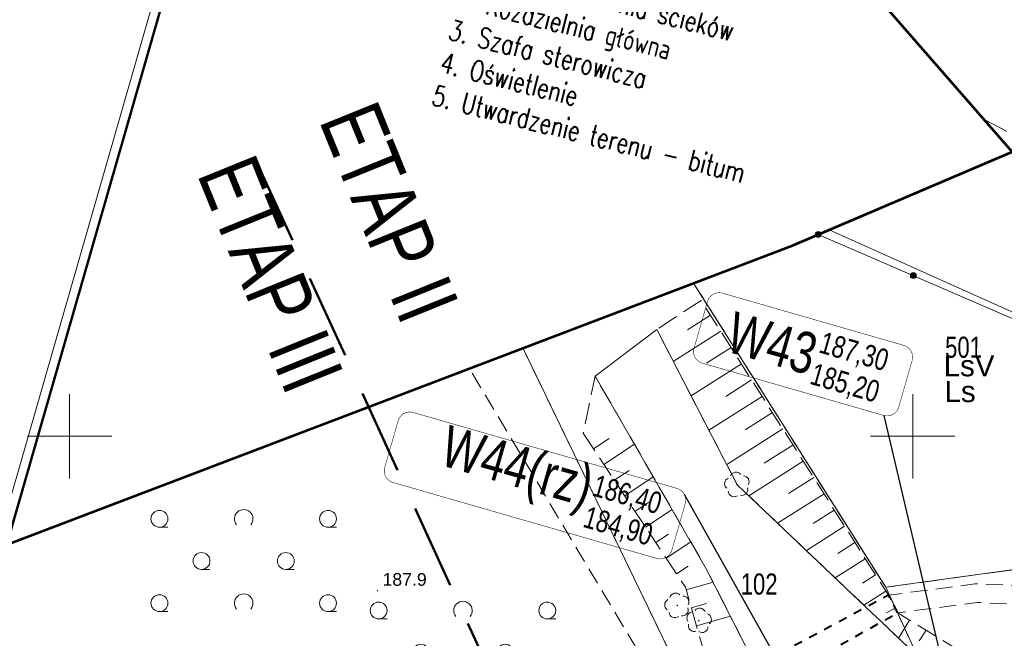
# Model space of a CAD drawing. Header units: metres. Extents: x 7482748 to 7484637, y 5684406 to 5687014.
# Tile 14 of 180: x 7482897 to 7482955, y 5684788 to 5684825. Entities that reach past the tile are written whole.
import ezdxf
from ezdxf.lldxf.tags import DXFTag

# ---------------------------------------------------------------- set-up
doc = ezdxf.new("R2010")
doc.units = ezdxf.units.M
doc.header["$MEASUREMENT"] = 0
for name, pattern in [('1', [1.5, 1, -0.5]), ('BUBZ01_500', [1.75, 1.25, -0.5]), ('BUIB05_02_500', [1, 0.5, -0.5]), ('KTCR01_500', [1.5, 1, -0.5]), ('l217_500', [2, 1.5, -0.5]), ('l218_500', [1, 0.5, -0.5]), ('PTTL_500', [1.5, 1, -0.5])]:
    doc.linetypes.add(name, pattern=pattern)
doc.layers.add('+opis sieci', color=7, linetype='Continuous')
doc.layers.add('IS_Węzeł_sieci_kanalizacyjnej_-_opisy', color=7, linetype='Continuous')
for name, color, linetype, lineweight in [('.domiar', 250, 'Continuous', 9), ('_Dzialki', 7, 'Continuous', 0), ('_Dzialki_opis', 7, 'Continuous', 0), ('_Kontury', 7, 'Continuous', 0), ('_Kontury_opis', 7, 'Continuous', 0), ('_Podzial_sekcyjny_krzyze', 7, '1', 13), ('_Uzytki', 7, 'Continuous', 0), ('_Uzytki_opis', 7, 'Continuous', 0), ('_Zakres2', 7, 'Continuous', 0), ('BUBZ02_D', 7, 'BUBZ01_500', 13), ('BUBZ02_G', 7, 'BUBZ01_500', 13), ('BUBZ02_W', 7, 'Continuous', 13), ('KTOK05_01', 7, 'Continuous', 13), ('PTTL04_P', 7, 'Continuous', 13), ('RTPW01_P', 7, 'Continuous', 0)]:
    doc.layers.add(name, color=color, linetype=linetype, lineweight=lineweight)
doc.layers.add('_ramki_nieplotowane', color=7, linetype='Continuous', lineweight=0, plot=False)
for name, color, linetype, lineweight, transparency in [('BUIB05_02', 7, 'BUIB05_02_500', 40, 0.5), ('KTCR02', 7, 'KTCR01_500', 13, 0.5), ('PTTL04_O', 7, 'PTTL_500', 13, 0.5), ('RTPW01_G', 7, 'Continuous', 13, 0.25)]:
    doc.layers.add(name, color=color, linetype=linetype, lineweight=lineweight, transparency=transparency)
doc.layers.add('OBOP02_01', color=7, linetype='Continuous', lineweight=13, true_color=0x008000)
doc.layers.add('PTWP02_O', color=7, linetype='Continuous', lineweight=13, true_color=0x59d9ff, transparency=0.5)
doc.styles.get("Standard").update_dxf_attribs({"font": 'simplex.shx', "width": 0.75})
doc.styles.add('STYL_ARIAL', font='simplex.shx', dxfattribs={"width": 0.75, "oblique": 0.1})
doc.styles.add('Style-Arial', font='arial.ttf')
tags = doc.linetypes.add('SOLID', pattern=[10, 10, 0]).pattern_tags.tags
tags[6:7] = [DXFTag(74, 4), DXFTag(75, 0), DXFTag(340, '0'), DXFTag(46, 0.0), DXFTag(50, 0.0), DXFTag(44, 0.0), DXFTag(45, 0.0)]
tags[4:5] = [DXFTag(74, 4), DXFTag(75, 0), DXFTag(340, '0'), DXFTag(46, 0.0), DXFTag(50, 0.0), DXFTag(44, 0.0), DXFTag(45, 0.0)]

# ---------------------------------------------------------------- blocks, each defined once
blk = doc.blocks.new('OBOP02_01_11')
at = {"layer": 'OBOP02_01', "linetype": 'Continuous', "lineweight": 13}
h = blk.add_hatch(color=256, dxfattribs=at)
edge = h.paths.add_edge_path()
edge.add_arc((0, 0), 0.05, 0, 360)
for centre, start, end in [((0, 0.4), 30, 150), ((-0.38, 0.12), 102, 222), ((0.38, 0.12), 318, 78), ((-0.24, -0.32), 174, 294), ((0.24, -0.32), 246, 6)]:
    blk.add_arc(centre, 0.35, start, end, dxfattribs=at)
blk = doc.blocks.new('OBOP02_01_14')
at = {"layer": 'OBOP02_01', "linetype": 'Continuous', "lineweight": 13}
h = blk.add_hatch(color=256, dxfattribs=at)
edge = h.paths.add_edge_path()
edge.add_arc((0, 0), 0.05, 0, 360)
for centre, start, end in [((0, 0.4), 30, 150), ((-0.38, 0.12), 102, 222), ((0.38, 0.12), 318, 78), ((-0.24, -0.32), 174, 294), ((0.24, -0.32), 246, 6)]:
    blk.add_arc(centre, 0.35, start, end, dxfattribs=at)
blk = doc.blocks.new('OBOP02_01_15')
at = {"layer": 'OBOP02_01', "linetype": 'Continuous', "lineweight": 13}
h = blk.add_hatch(color=256, dxfattribs=at)
edge = h.paths.add_edge_path()
edge.add_arc((0, 0), 0.05, 0, 360)
for centre, start, end in [((0, 0.4), 30, 150), ((-0.38, 0.12), 102, 222), ((0.38, 0.12), 318, 78), ((-0.24, -0.32), 174, 294), ((0.24, -0.32), 246, 6)]:
    blk.add_arc(centre, 0.35, start, end, dxfattribs=at)
blk = doc.blocks.new('RTPW01')
at = {"layer": 'RTPW01_P', "linetype": 'Continuous', "lineweight": 0}
h = blk.add_hatch(color=256, dxfattribs=at)
edge = h.paths.add_edge_path()
edge.add_arc((0, 0), 0.045, 0, 360)
blk = doc.blocks.new('PTTL04_1')
at = {"layer": 'PTTL04_P', "linetype": 'Continuous', "lineweight": 13}
for p, q in [((-5, 2), (-4.5, 2)), ((5, 2), (5.5, 2)), ((-2.5, -0.5), (-2, -0.5)), ((2.5, -0.5), (3, -0.5)), ((-5, -3), (-4.5, -3)), ((5, -3), (5.5, -3))]:
    blk.add_line(p, q, dxfattribs=at)
for centre in [(-5, 2.5), (5, 2.5), (-2.5, 0), (2.5, 0), (-5, -2.5), (5, -2.5)]:
    blk.add_circle(centre, 0.5, dxfattribs=at)
for centre in [(0, 2.5), (0, -2.5)]:
    blk.add_arc(centre, 0.55, 320.48, 219.52, dxfattribs=at)

msp = doc.modelspace()

# ---------------------------------------------------------------- hatches: boundary and pattern name
at = {"layer": 'KTOK05_01', "linetype": 'Continuous', "lineweight": 13}
h = msp.add_hatch(color=256, dxfattribs=at)
edge = h.paths.add_edge_path()
edge.add_arc((7482944.39844, 5684811.97102), 0.175, 0, 360)
h = msp.add_hatch(color=256, dxfattribs=at)
edge = h.paths.add_edge_path()
edge.add_arc((7482950.03544, 5684809.53204), 0.175, 0, 360)

# ---------------------------------------------------------------- linework, layer by layer
at = {"layer": '.domiar', "color": 1, "linetype": 'Continuous', "lineweight": 50}
msp.add_lwpolyline([(7482926.16051, 5684897.62958), (7482784.89917, 5684406.04771)], dxfattribs=at)
at = {"layer": '_Dzialki', "color": 96, "linetype": 'Continuous', "true_color": 0x008000, "flags": 128}
for points in [[(7482945.04, 5684812.24), (7482981.97, 5684795.68)], [(7482948.4, 5684791.05), (7482937, 5684809.09)], [(7482926.89, 5684805.24), (7482936.83, 5684784.65)], [(7482948.4, 5684791.05), (7482981.97, 5684795.68)], [(7482954.77, 5684777.19), (7482948.4, 5684791.05)]]:
    msp.add_lwpolyline(points, dxfattribs=at)
at = {"layer": '_Kontury', "color": 96, "linetype": 'l217_500', "true_color": 0x008000, "flags": 128}
for points in [[(7482966.18, 5684812.48), (7482954.22, 5684818.8)], [(7482937, 5684809.09), (7482948.4, 5684791.05)], [(7482936.83, 5684784.65), (7482926.89, 5684805.24)], [(7482948.4, 5684791.05), (7482981.97, 5684795.68)]]:
    msp.add_lwpolyline(points, dxfattribs=at)
at = {"layer": '_Podzial_sekcyjny_krzyze', "linetype": 'Continuous'}
for p, q in [((7482900, 5684797.5), (7482900, 5684802.5)), ((7482950, 5684797.5), (7482950, 5684802.5)), ((7482897.5, 5684800), (7482902.5, 5684800)), ((7482947.5, 5684800), (7482952.5, 5684800))]:
    msp.add_line(p, q, dxfattribs=at)
at = {"layer": '_ramki_nieplotowane', "color": 3, "linetype": 'Continuous', "lineweight": 0, "flags": 128}
msp.add_lwpolyline([(7482815.36, 5684514.04), (7483100.82, 5684432.01), (7483216.95, 5684836.15), (7482931.5, 5684918.18), (7482815.36, 5684514.04)], close=True, dxfattribs=at)
at = {"layer": '_Uzytki', "color": 96, "linetype": 'l218_500', "true_color": 0x008000, "flags": 128}
for points in [[(7482954.22, 5684818.8), (7482966.18, 5684812.48)], [(7482948.4, 5684791.05), (7482937, 5684809.09)], [(7482936.83, 5684784.65), (7482926.89, 5684805.24)], [(7482948.4, 5684791.05), (7482981.97, 5684795.68)], [(7482954.77, 5684777.19), (7482948.4, 5684791.05)]]:
    msp.add_lwpolyline(points, dxfattribs=at)
at = {"layer": '_Zakres2', "color": 250, "linetype": 'Continuous', "lineweight": 53, "flags": 128}
msp.add_lwpolyline([(7482829.67654, 5684768.25134), (7482942.87, 5684811.32), (7482955.9, 5684816.87), (7482934.26, 5684841.74), (7482940.7, 5684859.12), (7482955.35, 5684902.48), (7482970.59, 5684932.56), (7483043.25, 5684948.38), (7483080.44, 5685025.6), (7483077.4, 5685252.91), (7483077.77, 5685257.98), (7483079.94, 5685265.4), (7483148.95, 5685430.02)], dxfattribs=at)
at = {"layer": 'BUBZ02_D', "linetype": 'BUBZ01_500', "lineweight": 13, "flags": 128}
for points in [[(7482937.45, 5684808.06), (7482934.82, 5684806.33), (7482939.59, 5684797.13), (7482947.23, 5684789.87), (7482948.14, 5684789), (7482952.42, 5684784.93), (7482961.4, 5684786.17), (7482965.64, 5684787.37), (7482971.94, 5684789.11)], [(7482939.24, 5684781.63), (7482942.87, 5684782.11), (7482937.76, 5684792.15), (7482931.17, 5684803.57), (7482930.46, 5684800.18)]]:
    msp.add_lwpolyline(points, dxfattribs=at)
at = {"layer": 'BUBZ02_G', "linetype": 'BUBZ01_500', "lineweight": 13, "flags": 128}
for points in [[(7482971.94, 5684789.11), (7482960.09, 5684788.09), (7482953.14, 5684787.06), (7482949.11, 5684789.54), (7482948.56, 5684790.58), (7482943.05, 5684799.25), (7482937.45, 5684808.06)], [(7482930.46, 5684800.18), (7482936.52, 5684791.05), (7482939.24, 5684781.63)]]:
    msp.add_lwpolyline(points, dxfattribs=at)
at = {"layer": 'BUBZ02_W', "linetype": 'Continuous', "lineweight": 13}
for p, q in [((7482938, 5684807.19), (7482936.64, 5684806.32)), ((7482938.62, 5684806.23), (7482935.8, 5684804.44)), ((7482939.23, 5684805.26), (7482937.78, 5684804.34)), ((7482939.84, 5684804.3), (7482936.86, 5684802.4)), ((7482940.45, 5684803.34), (7482938.92, 5684802.36)), ((7482941.07, 5684802.37), (7482937.91, 5684800.37)), ((7482941.68, 5684801.41), (7482940.06, 5684800.38)), ((7482942.29, 5684800.45), (7482938.97, 5684798.33)), ((7482931.07, 5684799.25), (7482932.01, 5684799.87)), ((7482931.69, 5684798.33), (7482933.5, 5684799.53)), ((7482942.9, 5684799.48), (7482941.2, 5684798.4)), ((7482943.51, 5684798.52), (7482940.29, 5684796.47)), ((7482932.3, 5684797.4), (7482933.18, 5684797.98)), ((7482932.92, 5684796.48), (7482934.61, 5684797.6)), ((7482944.13, 5684797.56), (7482942.63, 5684796.61)), ((7482944.74, 5684796.59), (7482941.99, 5684794.85)), ((7482933.53, 5684795.55), (7482934.35, 5684796.09)), ((7482934.15, 5684794.62), (7482935.73, 5684795.67)), ((7482945.35, 5684795.63), (7482944.1, 5684794.83)), ((7482945.96, 5684794.67), (7482943.7, 5684793.23)), ((7482934.76, 5684793.7), (7482935.52, 5684794.2)), ((7482935.38, 5684792.77), (7482936.84, 5684793.74)), ((7482946.57, 5684793.7), (7482945.56, 5684793.06)), ((7482947.19, 5684792.74), (7482945.4, 5684791.61)), ((7482935.99, 5684791.85), (7482936.69, 5684792.31)), ((7482947.8, 5684791.78), (7482947.03, 5684791.29)), ((7482936.56, 5684790.9), (7482938.16, 5684791.36)), ((7482948.41, 5684790.81), (7482947.11, 5684789.99)), ((7482936.87, 5684789.83), (7482937.77, 5684790.09)), ((7482948.96, 5684789.82), (7482948.42, 5684789.53)), ((7482937.18, 5684788.76), (7482939.19, 5684789.34)), ((7482949.81, 5684789.11), (7482949.16, 5684788.03)), ((7482950.79, 5684788.51), (7482950.39, 5684787.87))]:
    msp.add_line(p, q, dxfattribs=at)
at = {"layer": 'BUIB05_02', "linetype": 'BUIB05_02_500', "lineweight": 40, "flags": 128}
msp.add_lwpolyline([(7482949.11, 5684789.54), (7482948.56, 5684790.58), (7482937.42, 5684784.6), (7482938.1, 5684783.36), (7482949.11, 5684789.54)], close=True, dxfattribs=at)
at = {"layer": 'IS_Węzeł_sieci_kanalizacyjnej_-_opisy', "color": 1, "linetype": '1', "lineweight": 50, "ltscale": 5}
msp.add_lwpolyline([(7482911.1369, 5684816.18635), (7482937.36222, 5684758.86098), (7482918.02218, 5684722.57207)], dxfattribs=at)
at = {"layer": 'IS_Węzeł_sieci_kanalizacyjnej_-_opisy', "color": 18, "linetype": 'SOLID', "ltscale": 0.01, "true_color": 0x000000, "const_width": 0.03}
for points in [[(7482937.5272, 5684804.33583), (7482948.28041, 5684801.23991, 0.414214), (7482949.1715, 5684801.73261), (7482949.96831, 5684804.50019, 0.414214), (7482949.47561, 5684805.39128), (7482938.72241, 5684808.4872, 0.414214), (7482937.83131, 5684807.99451), (7482937.03451, 5684805.22693, 0.414214), (7482937.5272, 5684804.33583)], [(7482919.18358, 5684797.26309), (7482934.8281, 5684792.75893, 0.414214), (7482935.71919, 5684793.25162), (7482936.516, 5684796.0192, 0.414214), (7482936.0233, 5684796.9103), (7482920.37879, 5684801.41446, 0.414214), (7482919.48769, 5684800.92176), (7482918.69089, 5684798.15418, 0.414214), (7482919.18358, 5684797.26309)]]:
    msp.add_lwpolyline(points, format="xyb", dxfattribs=at)
at = {"layer": 'IS_Węzeł_sieci_kanalizacyjnej_-_opisy', "color": 18, "linetype": 'SOLID', "ltscale": 0.01, "true_color": 0x000000}
for points in [[(7482948.28041, 5684801.23991), (7482953.68133, 5684778.31669)], [(7482936.45201, 5684796.57073), (7482947.64471, 5684776.62315)]]:
    msp.add_lwpolyline(points, dxfattribs=at)
at = {"layer": 'KTCR02', "linetype": 'KTCR01_500', "lineweight": 13, "flags": 128}
msp.add_lwpolyline([(7482979.12, 5684792.16), (7482973.69, 5684790.62), (7482953.68, 5684791.25), (7482948.56, 5684790.58), (7482949.11, 5684789.54), (7482953.82, 5684790.15), (7482971.06, 5684789.41), (7482971.94, 5684789.11)], dxfattribs=at)
at = {"layer": 'KTOK05_01', "linetype": 'Continuous', "lineweight": 13, "flags": 128}
msp.add_lwpolyline([(7482969.29, 5684825.22), (7482975.32, 5684828.83), (7482997.76, 5684819.8), (7483000.12, 5684817.08), (7482983.78, 5684797.66), (7482981.75, 5684795.81), (7482944.4, 5684811.97)], dxfattribs=at)
at = {"layer": 'KTOK05_01', "linetype": 'Continuous', "lineweight": 13}
for centre in [(7482944.4, 5684811.97), (7482950.04, 5684809.53)]:
    msp.add_circle(centre, 0.175, dxfattribs=at)
at = {"layer": 'PTTL04_O', "linetype": 'PTTL_500', "lineweight": 13, "flags": 128}
msp.add_lwpolyline([(7482851.35, 5684776.5), (7482884.83, 5684762.94), (7482934.69, 5684785.62), (7482923.71, 5684804.03)], dxfattribs=at)
at = {"layer": 'PTWP02_O', "linetype": 'Continuous', "lineweight": 13, "flags": 128}
msp.add_lwpolyline([(7482943.86, 5684762.73), (7482951.8, 5684777.69), (7482951.95, 5684779.47), (7482952.3, 5684783.58), (7482952.42, 5684784.93), (7482948.14, 5684789), (7482947.23, 5684789.87), (7482939.59, 5684797.13), (7482934.82, 5684806.33), (7482931.17, 5684803.57), (7482937.76, 5684792.15), (7482942.87, 5684782.11), (7482943.19, 5684781), (7482944.22, 5684777.38), (7482944.69, 5684775.74), (7482940.2, 5684765.6), (7482935.49, 5684762.91)], dxfattribs=at)

# ---------------------------------------------------------------- block references
at = {"layer": 'OBOP02_01', "linetype": 'Continuous', "lineweight": 13}
for name, p, rotation in [('OBOP02_01_11', (7482939.59, 5684797.13), 297.01), ('OBOP02_01_15', (7482936.04, 5684789.97), 302.01), ('OBOP02_01_14', (7482937.32, 5684789.07), 280.37)]:
    msp.add_blockref(name, p, dxfattribs=dict(at, rotation=rotation))
at = {"layer": 'PTTL04_P', "linetype": 'Continuous', "lineweight": 13}
for p in [(7482910.33, 5684792.61), (7482923.33, 5684787.17)]:
    msp.add_blockref('PTTL04_1', p, dxfattribs=at)
at = {"layer": 'RTPW01_P', "linetype": 'Continuous', "lineweight": 0}
msp.add_blockref('RTPW01', (7482918.26, 5684790.84), dxfattribs=at)

# ---------------------------------------------------------------- texts
at = {"layer": '+opis sieci', "linetype": 'ByBlock', "insert": (7482924.15103, 5684830.53315), "char_height": 1.2, "width": 35.7239046, "attachment_point": 1, "rotation": 345.846654}
msp.add_mtext('{\\LLEGENDA:}\\P1. Przepompownia scieków\\P2. Rozdzielnia główna\\P3. Szafa sterowicza\\P4. Oświetlenie\\P5. Utwardzenie terenu - bitum', dxfattribs=at)
at = {"layer": '_Dzialki_opis', "color": 96, "true_color": 0x008000, "char_height": 1.25, "attachment_point": 7, "line_spacing_factor": 0.6, "style": 'STYL_ARIAL'}
for s, insert in [('\\fArial|b0|i0|c238238|p39;501', (7482951.92, 5684804.64)), ('\\fArial|b0|i0|c238238|p39;102', (7482939.8, 5684790.6))]:
    msp.add_mtext(s, dxfattribs=dict(at, insert=insert))
at = {"layer": '_Kontury_opis', "color": 96, "linetype": 'Continuous', "lineweight": 13, "true_color": 0x008000, "style": 'Style-Arial'}
msp.add_text('LsV', height=1.25, dxfattribs=at).set_placement((7482951.84, 5684803.56))
at = {"layer": '_Uzytki_opis', "color": 96, "linetype": 'Continuous', "lineweight": 13, "true_color": 0x008000, "style": 'Style-Arial'}
msp.add_text('Ls', height=1.25, dxfattribs=at).set_placement((7482951.89, 5684802.03))
at = {"layer": 'IS_Węzeł_sieci_kanalizacyjnej_-_opisy', "color": 1, "linetype": '1', "lineweight": 50, "ltscale": 5, "char_height": 3.672, "attachment_point": 9, "rotation": 292.0461841}
for s, insert in [('{\\fArial|b0|i0|c238|p34;ETAP II}', (7482919.74409, 5684806.44886)), ('{\\fArial|b0|i0|c238|p34;ETAP III}', (7482912.90881, 5684802.2861))]:
    msp.add_mtext(s, dxfattribs=dict(at, insert=insert))
at = {"layer": 'IS_Węzeł_sieci_kanalizacyjnej_-_opisy', "color": 18, "linetype": 'SOLID', "ltscale": 0.01, "true_color": 0x000000, "rotation": 343.9385491}
for s, insert, char_height, attachment_point in [('\\fArial|b0|i0;W43', (7482943.8562, 5684803.58384), 2.448, 9), ('\\fArial|b0|i0;187,30', (7482944.29957, 5684804.76238), 1.2888, 7), ('\\fArial|b0|i0;185,20', (7482944.18603, 5684804.368), 1.2888, 1), ('\\fArial|b0|i0;W44(rz)', (7482930.40389, 5684795.10286), 2.448, 9), ('\\fArial|b0|i0;186,40', (7482930.84726, 5684796.2814), 1.2888, 7), ('\\fArial|b0|i0;184,90', (7482930.73372, 5684795.88702), 1.2888, 1)]:
    msp.add_mtext(s, dxfattribs=dict(at, insert=insert, char_height=char_height, attachment_point=attachment_point))
at = {"layer": 'RTPW01_G', "linetype": 'Continuous', "lineweight": 13, "style": 'Style-Arial'}
msp.add_text('187.9', height=0.75, dxfattribs=at).set_placement((7482918.56, 5684791.14))

doc.saveas('drawing.dxf')
